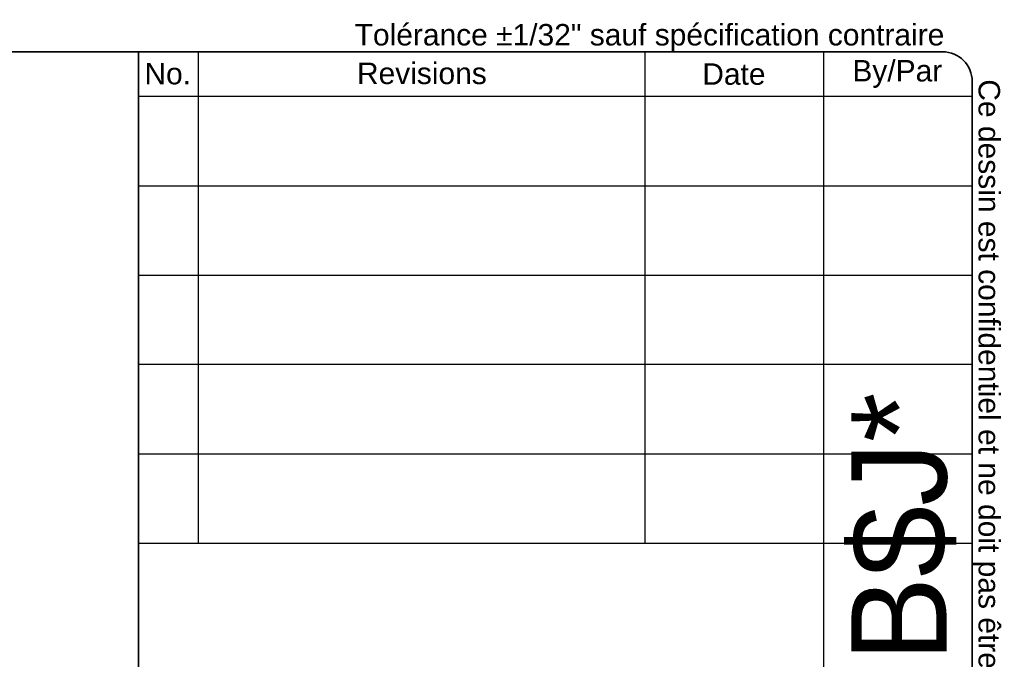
# Model space of a CAD drawing. Header units: inches. Extents: x 0 to 465, y -11 to 302.
# Tile 6 of 6: x 349 to 465, y 227 to 302. Entities that reach past the tile are written whole.
import ezdxf
from ezdxf.enums import TextEntityAlignment as Align

# ---------------------------------------------------------------- set-up
doc = ezdxf.new("R2010")
doc.units = ezdxf.units.IN
doc.header["$LTSCALE"] = 27.900961
doc.header["$MEASUREMENT"] = 0
doc.layers.get('0').update_dxf_attribs({"lineweight": 25})
doc.layers.add('Sketch Geometry(ANSI)', color=7, linetype='Continuous', lineweight=25)
doc.layers.add('Symbols(ANSI)', color=7, linetype='Continuous', lineweight=25)
doc.styles.add('Current-ANSI', font='arial.ttf')
doc.styles.add('Text Style44', font='arialbd.ttf')
doc.styles.add('Text Style83', font='FRE3OF9X.TTF')

# ---------------------------------------------------------------- blocks, each defined once
blk = doc.blocks.new('Title Blocks EXM - ANSI B')
at = {"layer": 'Sketch Geometry(ANSI)'}
for p, q in [((13.25, 10.687), (16.625, 10.687)), ((13.5, 10.687), (13.5, 8.625)), ((15.375, 10.687), (15.375, 8.625)), ((16.125, 10.687), (16.125, 3.5)), ((16.75, 10.562), (16.75, 0.375)), ((13.25, 10.5), (16.75, 10.5)), ((13.25, 10.125), (16.75, 10.125)), ((13.25, 9.75), (16.75, 9.75)), ((16.75, 9.375), (13.25, 9.375)), ((13.25, 9), (16.75, 9)), ((16.75, 9), (16.75, 8.625)), ((13.25, 8.625), (16.75, 8.625))]:
    blk.add_line(p, q, dxfattribs=at)
at = {"layer": 'Sketch Geometry(ANSI)', "linetype": 'Continuous', "lineweight": 35}
for q in [(13.25, 10.687), (13.25, 3.5)]:
    blk.add_line((13.25, 8.625), q, dxfattribs=at)
at = {"layer": 'Sketch Geometry(ANSI)'}
blk.add_arc((16.625, 10.562), 0.125, 0, 90, dxfattribs=at)
at = {"layer": 'Symbols(ANSI)', "color": 7, "char_height": 0.09, "attachment_point": 5, "style": 'Current-ANSI'}
for s, insert, width in [('No.', (13.3727, 10.5947), 0.250391), ('Revisions', (14.4395, 10.5958), 1.873306), ('Date', (15.7494, 10.5928), 0.751347), ('By/Par', (16.4354, 10.5938), 0.622018)]:
    blk.add_mtext(s, dxfattribs=dict(at, insert=insert, width=width))
at = {"layer": 'Symbols(ANSI)', "color": 7, "style": 'Current-ANSI'}
for tag, p in [('REV1', (13.3753, 10.3127)), ('REV1DATE', (15.7496, 10.31)), ('REV1BY', (16.4371, 10.3133)), ('REV2', (13.3734, 9.9377)), ('REV2DATE', (15.7475, 9.9406)), ('REV2BY', (16.4372, 9.9385)), ('REV3', (13.3741, 9.563)), ('REV3DATE', (15.7516, 9.563)), ('REV3BY', (16.4372, 9.5635)), ('REV4', (13.3766, 9.1879)), ('REV4DATE', (15.7516, 9.1879)), ('REV4BY', (16.4411, 9.1885)), ('REV5', (13.3734, 8.8129)), ('REV5DATE', (15.7516, 8.8129)), ('REV5BY', (16.4379, 8.8113)), ('MFG_APPROVED_DATE', (16.3934, 2.3745)), ('DETAIL_REV', (16.2494, 0.9257))]:
    blk.add_attdef(tag, text='', height=0.09, dxfattribs=at).set_placement(p, align=Align.MIDDLE_CENTER)
for tag, p in [('REV1DESC', (13.5255, 10.3098)), ('REV2DESC', (13.5253, 9.9374)), ('REV3DESC', (13.528, 9.5635)), ('REV4DESC', (13.533, 9.1903)), ('REV5DESC', (13.5322, 8.8113)), ('COMPANY', (14.1202, 2.375))]:
    blk.add_attdef(tag, text='', height=0.09, dxfattribs=at).set_placement(p, align=Align.MIDDLE_LEFT)
at = {"layer": 'Symbols(ANSI)', "color": 7, "style": 'Text Style83'}
blk.add_attdef('BARCODE_001', (16.6422, 4.1418), '', height=0.4, rotation=90, dxfattribs=at)
at = {"layer": 'Symbols(ANSI)', "color": 7}
for tag, p, height, style in [('IDW_DATE_001', (16.1021, 2.093), 0.09, 'Current-ANSI'), ('MATERIEL_001', (13.9591, 1.7815), 0.09, 'Current-ANSI'), ('COLOR_001', (14.2747, 1.4037), 0.09, 'Current-ANSI'), ('FINISH_001', (16.106, 1.3941), 0.09, 'Current-ANSI'), ('IDW_DESC_001', (13.7154, 0.8851), 0.09, 'Current-ANSI'), ('Sheet_Number_001', (16.3416, 0.5807), 0.09, 'Current-ANSI'), ('IDW_REV_001', (15.9474, 0.3552), 0.14, 'Text Style44'), ('IDW_NAME_001', (13.8611, 0.3043), 0.14, 'Text Style44'), ('Number_of_sheets_001', (16.5505, 0.3309), 0.09, 'Current-ANSI')]:
    blk.add_attdef(tag, p, '', height=height, dxfattribs=dict(at, style=style))
blk = doc.blocks.new('Borders 1_EXM - B (Inch)-1100SS8120B_merged.idw')
at = {"layer": 'Sketch Geometry(ANSI)', "linetype": 'Continuous', "lineweight": 35}
for p, q in [((16.3979, 10.6915), (0.5229, 10.6915)), ((16.5229, 0.3795), (16.5229, 10.5665))]:
    blk.add_line(p, q, dxfattribs=at)
blk.add_arc((16.3979, 10.5665), 0.125, 0, 90, dxfattribs=at)
at = {"layer": 'Symbols(ANSI)', "color": 7, "insert": (13.9302, 10.6908), "char_height": 0.09, "attachment_point": 7, "style": 'Current-ANSI'}
blk.add_mtext('Tolérance ±1/32" sauf spécification contraire', dxfattribs=at)
at = {"layer": 'Symbols(ANSI)', "color": 7, "insert": (16.5222, 10.576), "char_height": 0.09, "attachment_point": 7, "rotation": 270, "style": 'Current-ANSI'}
blk.add_mtext('Ce dessin est confidentiel et ne doit pas être reproduit ou utilisé sans le consentement de EXM', dxfattribs=at)
at = {"layer": 'Symbols(ANSI)', "color": 7, "style": 'Current-ANSI'}
blk.add_attdef('FILENAME_AND_PATH_001', (6.1601, 10.7181), '', height=0.09, dxfattribs=at)

msp = doc.modelspace()

# ---------------------------------------------------------------- block references
at = {"xscale": 27.90096143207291, "yscale": 27.90096143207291, "zscale": 27.90096143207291}
msp.add_blockref('Borders 1_EXM - B (Inch)-1100SS8120B_merged.idw', (0, 0), dxfattribs=at)
ref = msp.add_blockref('Title Blocks EXM - ANSI B', (-6.3375, 0.1268), dxfattribs=dict(xscale=27.90096143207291, yscale=27.90096143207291, zscale=27.90096143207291))
ref.add_attrib('BARCODE_001', '*$H1100SS8120B$J*', (457.9965, 115.6858), dxfattribs={"layer": 'Symbols(ANSI)', "color": 7, "height": 11.160385, "rotation": 90, "style": 'Text Style83'})

doc.saveas('drawing.dxf')
